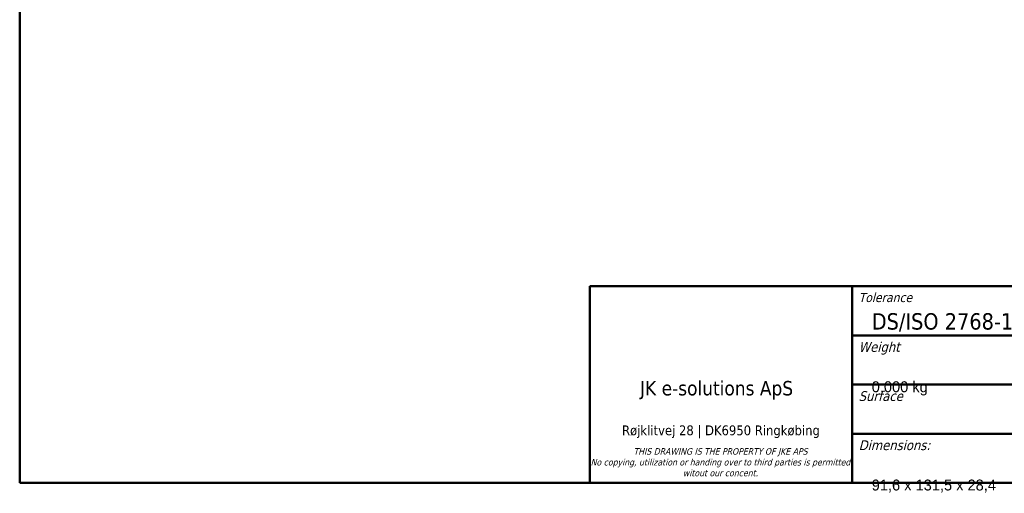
# Model space of a CAD drawing. Header units: millimetres. Extents: x 15 to 430, y 13 to 300.
# Tile 1 of 11: x 15 to 240, y 13 to 121. Entities that reach past the tile are written whole.
import ezdxf
from ezdxf.enums import TextEntityAlignment as Align

# ---------------------------------------------------------------- set-up
doc = ezdxf.new("R2018")
doc.units = ezdxf.units.MM
doc.header["$LTSCALE"] = 1.5
doc.layers.add('Border (ISO)', color=7, linetype='Continuous', lineweight=50)
doc.layers.add('Title (ISO)', color=7, linetype='Continuous', lineweight=50)
doc.styles.add('Note Text (ISO)', font='tahoma.ttf')
doc.styles.get("Standard").update_dxf_attribs({"font": 'tahoma.ttf'})

# ---------------------------------------------------------------- blocks, each defined once
blk = doc.blocks.new('Borders Border')
at = {"layer": 'Border (ISO)'}
for p, q in [((10, 10), (10, 200)), ((287, 10), (10, 10))]:
    blk.add_line(p, q, dxfattribs=at)
blk = doc.blocks.new('Title Blocks JKE')
at = {"layer": 'Title (ISO)'}
for p, q in [((100.89, 162.13), (290.89, 162.13)), ((100.89, 132.13), (100.89, 162.13)), ((140.89, 162.13), (140.89, 132.13)), ((140.89, 154.63), (207.56, 154.63)), ((140.89, 147.13), (290.89, 147.13)), ((140.89, 139.63), (290.89, 139.63)), ((290.89, 132.13), (100.89, 132.13))]:
    blk.add_line(p, q, dxfattribs=at)
at = {"layer": 'Title (ISO)', "style": 'Note Text (ISO)'}
for s, insert, char_height, attachment_point in [('\\fTahoma|b0|i1;\\H1.4000;Tolerance', (141.89, 161.13), 1.4, 1), ('\\fTahoma|b0|i0;\\H2.5000;DS/ISO 2768-1 mK, 13920-A', (143.89, 155.13), 2.5, 7), ('\\fTahoma|b0|i1;\\H1.5000;Weight', (141.89, 153.63), 1.5, 1), ('\\fTahoma|b0|i0;JK e-solutions ApS', (108.54, 147.68), 2.2, 1), ('\\fTahoma|b0|i1;\\H1.5000;Surface', (141.89, 146.13), 1.5, 1), ('\\fTahoma|b0|i1;\\H1.5000;Dimensions:', (141.89, 138.63), 1.5, 1)]:
    blk.add_mtext(s, dxfattribs=dict(at, insert=insert, char_height=char_height, attachment_point=attachment_point))
at = {"layer": 'Title (ISO)', "attachment_point": 2, "style": 'Note Text (ISO)'}
for s, insert, char_height, width, line_spacing_factor in [('\\fTahoma|b0|i0;\\H1.5000;Røjklitvej 28 | DK6950 Ringkøbing\\fTahoma|b0|i0;\\H2.0000;\\P', (120.88, 140.9), 1.5, 39.9232, 4), ('\\fTahoma|b0|i1;\\H1.0000;THIS DRAWING IS THE PROPERTY OF JKE APS\\P\\fTahoma|b0|i1;\\H1.0000;No copying, utilization or handing over to third parties is permitted witout our concent.', (120.81, 137.43), 1, 39.5987, 0.987884)]:
    blk.add_mtext(s, dxfattribs=dict(at, insert=insert, char_height=char_height, width=width, line_spacing_factor=line_spacing_factor))
at = {"layer": 'Title (ISO)', "lineweight": 30, "flags": 104}
for tag, p in [('DESCRIPTION', (210.56, 158.38)), ('TITLE', (210.56, 154.63)), ('SUBJECT', (210.56, 150.88))]:
    blk.add_attdef(tag, text='', height=2.5, dxfattribs=at).set_placement(p, align=Align.MIDDLE_LEFT)
for tag, height, p in [('MASS\\P3;', 2.5, (143.89, 147.63)), ('CREATION_DATE', 2.5, (177.22, 147.63)), ('Surface', 2.5, (143.89, 140.13)), ('MATERIAL', 2.5, (243.61, 140.13)), ('DESIGNER', 2.5, (177.22, 140.13)), ('Dimension', 2.5, (143.89, 132.63)), ('PART_NUMBER', 2.2, (243.61, 132.63))]:
    blk.add_attdef(tag, text='', height=height, dxfattribs=at).set_placement(p, align=Align.BOTTOM_LEFT)
blk.add_attdef('Sheet_Size', text='', height=2.5, dxfattribs=at).set_placement((215.89, 140.13), align=Align.BOTTOM_CENTER)
blk.add_attdef('REVISION_NUMBER', text='', height=2.2, dxfattribs=at).set_placement((287.39, 134.9), align=Align.MIDDLE_CENTER)

msp = doc.modelspace()

# ---------------------------------------------------------------- block references
at = {"xscale": 1.5, "yscale": 1.5, "zscale": 1.5}
msp.add_blockref('Borders Border', (0, 0), dxfattribs=at)
ref = msp.add_blockref('Title Blocks JKE', (-5.83, -183.2), dxfattribs=dict(xscale=1.5, yscale=1.5, zscale=1.5))
lines = msp.add_mtext('0,000 kg', dxfattribs={"layer": 'Title (ISO)', "insert": (210, 38.25), "char_height": 2.5, "attachment_point": 1})
ref.add_attrib('MASS\\P3;', '', (210, 38.25), dxfattribs={"flags": 104}).embed_mtext(lines)
lines = msp.add_mtext('91,6 x 131,5 x 28,4  ', dxfattribs={"layer": 'Title (ISO)', "insert": (210, 15.75), "char_height": 2.5, "attachment_point": 1})
ref.add_attrib('Dimension', '', (210, 15.75), dxfattribs={"flags": 104}).embed_mtext(lines)

doc.saveas('drawing.dxf')
